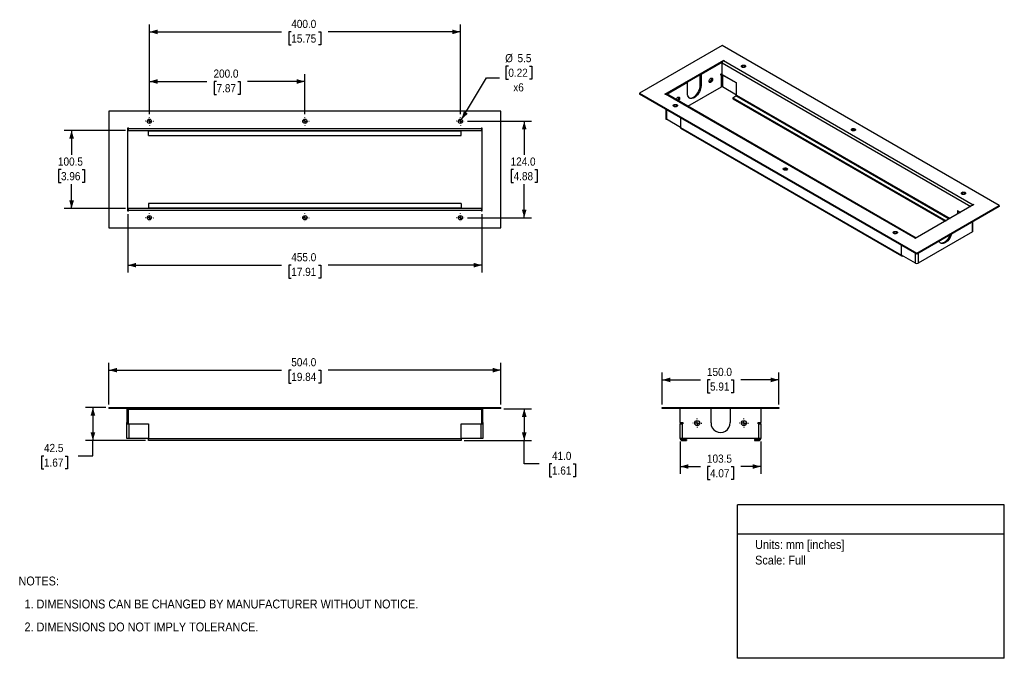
# Model space of a CAD drawing. Header units: millimetres. Extents: x 29 to 1295, y 0 to 821.
import ezdxf
from ezdxf.enums import TextEntityAlignment as Align

# ---------------------------------------------------------------- set-up
doc = ezdxf.new("R2010")
doc.units = ezdxf.units.MM
doc.header["$LTSCALE"] = 3
doc.linetypes.add('SLD-Center', pattern=[19.05, 15.24, -1.27, 1.27, -1.27])
doc.linetypes.add('SLD-Solid', pattern=[0])
doc.layers.add('CENTER', color=40, linetype='SLD-Center')
doc.layers.add('DIMENSIONS', color=140, linetype='SLD-Solid', lineweight=25)
doc.layers.add('TEXT', color=140, linetype='SLD-Solid', lineweight=25)
doc.layers.add('SLD-DEFPOINTS', color=7, linetype='Continuous', plot=False)
doc.layers.get('SLD-DEFPOINTS').off()
doc.styles.add('SLDTEXTSTYLE0', font='GOTHIC.TTF', dxfattribs={"width": 0.913})
doc.dimstyles.new('SLDDIMSTYLE0', dxfattribs={"dimtxt": 10.5, "dimasz": 10.5, "dimexe": 0, "dimexo": 0.0625, "dimgap": 2.625, "dimtad": 0, "dimtih": 1, "dimtoh": 1, "dimdec": 1, "dimrnd": 1e-09, "dimzin": 4, "dimdsep": 46, "dimtxsty": 'SLDTEXTSTYLE0', "dimsah": 1, "dimcen": 0.09, "dimadec": 0, "dimazin": 1, "dimtfac": 1, "dimtdec": 1, "dimtofl": 0, "dimtmove": 0, "dimatfit": 3, "dimfxl": 0, "dimfrac": 2, "dimtolj": 1, "dimtzin": 12, "dimarcsym": 0})
doc.dimstyles.new('SLDDIMSTYLE1', dxfattribs={"dimtxt": 10.5, "dimasz": 10.5, "dimexe": 0, "dimexo": 0.0625, "dimgap": 2.625, "dimtad": 0, "dimtih": 1, "dimtoh": 1, "dimdec": 1, "dimrnd": 1e-09, "dimzin": 12, "dimdsep": 46, "dimtxsty": 'SLDTEXTSTYLE0', "dimsah": 1, "dimcen": 0.09, "dimadec": 0, "dimazin": 3, "dimtfac": 1, "dimtdec": 1, "dimtofl": 0, "dimtmove": 0, "dimatfit": 3, "dimfxl": 0, "dimfrac": 2, "dimtolj": 1, "dimtzin": 12, "dimarcsym": 0})
doc.dimstyles.new('SLDDIMSTYLE2', dxfattribs={"dimtxt": 10.5, "dimasz": 10.5, "dimexe": 0, "dimexo": 0.0625, "dimgap": 2.625, "dimtad": 0, "dimtih": 1, "dimtoh": 1, "dimdec": 1, "dimrnd": 1e-09, "dimzin": 12, "dimdsep": 46, "dimtxsty": 'SLDTEXTSTYLE0', "dimsah": 1, "dimcen": 0, "dimadec": 0, "dimazin": 3, "dimtfac": 1, "dimtdec": 1, "dimtofl": 0, "dimtmove": 0, "dimatfit": 3, "dimfxl": 0, "dimfrac": 2, "dimtolj": 1, "dimtzin": 12, "dimarcsym": 0})

# ---------------------------------------------------------------- blocks, each defined once
blk = doc.blocks.new('SW_NOTE_0')
at = {"layer": 'TEXT', "color": 0, "insert": (0, 14.6), "char_height": 11.43, "attachment_point": 1, "style": 'SLDTEXTSTYLE0'}
blk.add_mtext('Units: mm [inches]', dxfattribs=at)
blk = doc.blocks.new('SW_NOTE_0_1')
at = {"layer": 'TEXT', "color": 0, "insert": (0, 14.6), "char_height": 11.43, "attachment_point": 1, "style": 'SLDTEXTSTYLE0'}
blk.add_mtext('Scale: Full', dxfattribs=at)
blk = doc.blocks.new('Block1')
at = {"layer": 'TEXT'}
for p, q in [((1295.4, 197.3), (952.5, 197.3)), ((952.5, 0), (952.5, 197.3)), ((1295.4, 0), (1295.4, 197.3)), ((952.5, 160.2), (1295.4, 160.2)), ((1295.4, 0), (952.5, 0))]:
    blk.add_line(p, q, dxfattribs=at)
at = {"layer": 'TEXT', "color": 140}
for name, p in [('SW_NOTE_0', (975, 137.4)), ('SW_NOTE_0_1', (975, 117.4))]:
    blk.add_blockref(name, p, dxfattribs=at)
at = {"layer": 'TEXT', "color": 140, "style": 'SLDTEXTSTYLE0', "width": 0.913, "flags": 2}
for tag, height, p in [('AUTOATTR0', 12.7, (1094.7, 170.1)), ('AUTOATTR1_0', 14.3, (972.5, 80.4)), ('AUTOATTR1_1', 14.3, (1038.2, 61.9))]:
    blk.add_attdef(tag, text='', height=height, dxfattribs=at).set_placement(p, align=Align.BOTTOM_LEFT)
blk = doc.blocks.new('SW_NOTE_0_2')
at = {"layer": 'TEXT', "color": 0, "char_height": 11.43, "attachment_point": 1, "style": 'SLDTEXTSTYLE0'}
for s, insert in [('NOTES:', (0, 14.6)), ('  1. DIMENSIONS CAN BE CHANGED BY MANUFACTURER WITHOUT NOTICE.', (0, -15)), ('  2. DIMENSIONS DO NOT IMPLY TOLERANCE.', (0, -44.5))]:
    blk.add_mtext(s, dxfattribs=dict(at, insert=insert))
blk = doc.blocks.new('_D')
at = {"layer": 'DIMENSIONS'}
for p, q in [((651.9, 321), (687.6, 321)), ((678.1, 321), (678.1, 280)), ((600.9, 280), (687.6, 280)), ((678.1, 250), (678.1, 280)), ((697.1, 250), (678.1, 250)), ((713.8, 250), (710.6, 250)), ((710.6, 250), (710.6, 233.3)), ((740.9, 250), (744.1, 250)), ((744.1, 250), (744.1, 233.3)), ((710.6, 233.3), (713.8, 233.3)), ((744.1, 233.3), (740.9, 233.3))]:
    blk.add_line(p, q, dxfattribs=at)
for points in [[(678.1, 321), (675.1, 310.5), (681.1, 310.5)], [(678.1, 280), (681.1, 290.5), (675.1, 290.5)]]:
    blk.add_solid(points, dxfattribs=at)
at = {"layer": 'DIMENSIONS', "char_height": 10.5, "attachment_point": 1, "style": 'SLDTEXTSTYLE0'}
for s, insert in [('41.0', (713.8, 265.5)), ('1.61', (713.8, 246.7))]:
    blk.add_mtext(s, dxfattribs=dict(at, insert=insert))
blk = doc.blocks.new('_D_1')
at = {"layer": 'DIMENSIONS'}
for p, q in [((140.3, 322.5), (113.9, 322.5)), ((123.5, 322.5), (123.5, 280)), ((191.3, 280), (113.9, 280)), ((123.5, 260.2), (123.5, 280)), ((60.6, 260.1), (57.4, 260.1)), ((57.4, 260.1), (57.4, 243.5)), ((87.7, 260.1), (90.9, 260.1)), ((90.9, 260.1), (90.9, 243.5)), ((104.4, 260.2), (123.5, 260.2)), ((57.4, 243.5), (60.6, 243.5)), ((90.9, 243.5), (87.7, 243.5))]:
    blk.add_line(p, q, dxfattribs=at)
for points in [[(123.5, 322.5), (120.5, 312), (126.5, 312)], [(123.5, 280), (126.5, 290.5), (120.5, 290.5)]]:
    blk.add_solid(points, dxfattribs=at)
at = {"layer": 'DIMENSIONS', "char_height": 10.5, "attachment_point": 1, "style": 'SLDTEXTSTYLE0'}
for s, insert in [('42.5', (60.6, 275.7)), ('1.67', (60.6, 256.9))]:
    blk.add_mtext(s, dxfattribs=dict(at, insert=insert))
blk = doc.blocks.new('_D_2')
at = {"layer": 'DIMENSIONS'}
for p, q in [((144.1, 326.4), (144.1, 380.1)), ((648.1, 326.4), (648.1, 380.1)), ((144.1, 370.5), (366.2, 370.5)), ((378.6, 370.5), (375.4, 370.5)), ((375.4, 370.5), (375.4, 353.8)), ((413.5, 370.5), (416.7, 370.5)), ((416.7, 370.5), (416.7, 353.8)), ((648.1, 370.5), (425.9, 370.5)), ((375.4, 353.8), (378.6, 353.8)), ((416.7, 353.8), (413.5, 353.8))]:
    blk.add_line(p, q, dxfattribs=at)
for points in [[(144.1, 370.5), (154.6, 367.5), (154.6, 373.5)], [(648.1, 370.5), (637.6, 373.5), (637.6, 367.5)]]:
    blk.add_solid(points, dxfattribs=at)
at = {"layer": 'DIMENSIONS', "char_height": 10.5, "attachment_point": 1, "style": 'SLDTEXTSTYLE0'}
for s, insert in [('504.0', (378.6, 386)), ('19.84', (378.6, 367.2))]:
    blk.add_mtext(s, dxfattribs=dict(at, insert=insert))
blk = doc.blocks.new('_D_3')
at = {"layer": 'DIMENSIONS'}
for p, q in [((878.8, 278.7), (878.8, 237)), ((982.3, 278.7), (982.3, 237)), ((878.8, 246.6), (904.6, 246.6)), ((917, 246.5), (913.8, 246.5)), ((913.8, 246.5), (913.8, 229.8)), ((944.1, 246.5), (947.3, 246.5)), ((947.3, 246.5), (947.3, 229.8)), ((982.3, 246.6), (956.5, 246.6)), ((913.8, 229.8), (917, 229.8)), ((947.3, 229.8), (944.1, 229.8))]:
    blk.add_line(p, q, dxfattribs=at)
for points in [[(878.8, 246.6), (889.3, 243.6), (889.3, 249.6)], [(982.3, 246.6), (971.8, 249.6), (971.8, 243.6)]]:
    blk.add_solid(points, dxfattribs=at)
at = {"layer": 'DIMENSIONS', "char_height": 10.5, "attachment_point": 1, "style": 'SLDTEXTSTYLE0'}
for s, insert in [('103.5', (913.1, 262)), ('4.07', (917, 243.2))]:
    blk.add_mtext(s, dxfattribs=dict(at, insert=insert))
blk = doc.blocks.new('_D_4')
at = {"layer": 'DIMENSIONS'}
for p, q in [((855.5, 326.4), (855.5, 367.6)), ((1005.5, 326.4), (1005.5, 367.6)), ((855.5, 358), (904.6, 358)), ((917, 357.9), (913.8, 357.9)), ((913.8, 357.9), (913.8, 341.3)), ((944.1, 357.9), (947.3, 357.9)), ((947.3, 357.9), (947.3, 341.3)), ((1005.5, 358), (956.5, 358)), ((913.8, 341.3), (917, 341.3)), ((947.3, 341.3), (944.1, 341.3))]:
    blk.add_line(p, q, dxfattribs=at)
for points in [[(855.5, 358), (866, 355), (866, 361)], [(1005.5, 358), (995, 361), (995, 355)]]:
    blk.add_solid(points, dxfattribs=at)
at = {"layer": 'DIMENSIONS', "char_height": 10.5, "attachment_point": 1, "style": 'SLDTEXTSTYLE0'}
for s, insert in [('150.0', (913.1, 373.5)), ('5.91', (917, 354.7))]:
    blk.add_mtext(s, dxfattribs=dict(at, insert=insert))
blk = doc.blocks.new('SW_CENTERMARKSYMBOL_0')
at = {"layer": 'CENTER', "color": 0}
for p, q in [((-5.08, 0), (-5.79, 0)), ((0, 0), (-2.54, 0)), ((0, 5.08), (0, 5.79)), ((0, 0), (0, 2.54)), ((0, 0), (0, -2.54)), ((0, 0), (2.54, 0)), ((5.08, 0), (5.79, 0)), ((0, -5.08), (0, -5.79))]:
    blk.add_line(p, q, dxfattribs=at)
blk = doc.blocks.new('SW_CENTERMARKSYMBOL_1')
at = {"layer": 'CENTER', "color": 0}
for p, q in [((-5.08, 0), (-5.79, 0)), ((0, 0), (-2.54, 0)), ((0, 5.08), (0, 5.79)), ((0, 0), (0, 2.54)), ((0, 0), (0, -2.54)), ((0, 0), (2.54, 0)), ((5.08, 0), (5.79, 0)), ((0, -5.08), (0, -5.79))]:
    blk.add_line(p, q, dxfattribs=at)
blk = doc.blocks.new('_D_5')
at = {"layer": 'DIMENSIONS'}
for p, q in [((196.1, 699.6), (196.1, 751.2)), ((396.1, 699.6), (396.1, 751.2)), ((196.1, 741.7), (270.1, 741.7)), ((282.5, 741.6), (279.3, 741.6)), ((279.3, 741.6), (279.3, 724.9)), ((309.7, 741.6), (312.9, 741.6)), ((312.9, 741.6), (312.9, 724.9)), ((396.1, 741.7), (322.1, 741.7)), ((279.3, 724.9), (282.5, 724.9)), ((312.9, 724.9), (309.7, 724.9))]:
    blk.add_line(p, q, dxfattribs=at)
for points in [[(196.1, 741.7), (206.6, 738.7), (206.6, 744.7)], [(396.1, 741.7), (385.6, 744.7), (385.6, 738.7)]]:
    blk.add_solid(points, dxfattribs=at)
at = {"layer": 'DIMENSIONS', "char_height": 10.5, "attachment_point": 1, "style": 'SLDTEXTSTYLE0'}
for s, insert in [('200.0', (278.6, 757.1)), ('7.87', (282.5, 738.3))]:
    blk.add_mtext(s, dxfattribs=dict(at, insert=insert))
blk = doc.blocks.new('_D_6')
at = {"layer": 'DIMENSIONS'}
for p, q in [((196.1, 699.6), (196.1, 815.1)), ((596.1, 699.6), (596.1, 815.1)), ((196.1, 805.5), (366.2, 805.5)), ((378.6, 805.4), (375.4, 805.4)), ((375.4, 805.4), (375.4, 788.8)), ((413.5, 805.4), (416.7, 805.4)), ((416.7, 805.4), (416.7, 788.8)), ((596.1, 805.5), (425.9, 805.5)), ((375.4, 788.8), (378.6, 788.8)), ((416.7, 788.8), (413.5, 788.8))]:
    blk.add_line(p, q, dxfattribs=at)
for points in [[(196.1, 805.5), (206.6, 802.5), (206.6, 808.5)], [(596.1, 805.5), (585.6, 808.5), (585.6, 802.5)]]:
    blk.add_solid(points, dxfattribs=at)
at = {"layer": 'DIMENSIONS', "char_height": 10.5, "attachment_point": 1, "style": 'SLDTEXTSTYLE0'}
for s, insert in [('400.0', (378.6, 821)), ('15.75', (378.6, 802.2))]:
    blk.add_mtext(s, dxfattribs=dict(at, insert=insert))
blk = doc.blocks.new('_D_7')
at = {"layer": 'DIMENSIONS'}
for p, q in [((605.2, 690.5), (687.6, 690.5)), ((678.1, 690.5), (678.1, 647.4)), ((664.5, 628.4), (661.3, 628.4)), ((661.3, 628.4), (661.3, 611.8)), ((691.7, 628.4), (694.9, 628.4)), ((694.9, 628.4), (694.9, 611.8)), ((661.3, 611.8), (664.5, 611.8)), ((678.1, 566.5), (678.1, 609.6)), ((694.9, 611.8), (691.7, 611.8)), ((605.2, 566.5), (687.6, 566.5))]:
    blk.add_line(p, q, dxfattribs=at)
for points in [[(678.1, 690.5), (675.1, 680), (681.1, 680)], [(678.1, 566.5), (681.1, 577), (675.1, 577)]]:
    blk.add_solid(points, dxfattribs=at)
at = {"layer": 'DIMENSIONS', "char_height": 10.5, "attachment_point": 1, "style": 'SLDTEXTSTYLE0'}
for s, insert in [('124.0', (660.6, 644)), ('4.88', (664.5, 625.2))]:
    blk.add_mtext(s, dxfattribs=dict(at, insert=insert))
blk = doc.blocks.new('_D_8')
at = {"layer": 'DIMENSIONS'}
for p, q in [((165.3, 678.8), (86.5, 678.8)), ((96.1, 678.8), (96.1, 647.4)), ((82.5, 628.4), (79.3, 628.4)), ((79.3, 628.4), (79.3, 611.8)), ((109.7, 628.4), (112.9, 628.4)), ((112.9, 628.4), (112.9, 611.8)), ((79.3, 611.8), (82.5, 611.8)), ((96.1, 578.3), (96.1, 609.6)), ((112.9, 611.8), (109.7, 611.8)), ((165.3, 578.3), (86.5, 578.3))]:
    blk.add_line(p, q, dxfattribs=at)
for points in [[(96.1, 678.8), (93.1, 668.3), (99.1, 668.3)], [(96.1, 578.3), (99.1, 588.8), (93.1, 588.8)]]:
    blk.add_solid(points, dxfattribs=at)
at = {"layer": 'DIMENSIONS', "char_height": 10.5, "attachment_point": 1, "style": 'SLDTEXTSTYLE0'}
for s, insert in [('100.5', (78.6, 644)), ('3.96', (82.5, 625.2))]:
    blk.add_mtext(s, dxfattribs=dict(at, insert=insert))
blk = doc.blocks.new('_D_9')
at = {"layer": 'DIMENSIONS'}
for p, q in [((168.6, 571.2), (168.6, 496)), ((623.6, 571.2), (623.6, 496)), ((168.6, 505.5), (366.2, 505.5)), ((378.6, 505.4), (375.4, 505.4)), ((375.4, 505.4), (375.4, 488.8)), ((413.5, 505.4), (416.7, 505.4)), ((416.7, 505.4), (416.7, 488.8)), ((623.6, 505.5), (425.9, 505.5)), ((375.4, 488.8), (378.6, 488.8)), ((416.7, 488.8), (413.5, 488.8))]:
    blk.add_line(p, q, dxfattribs=at)
for points in [[(168.6, 505.5), (179.1, 502.5), (179.1, 508.5)], [(623.6, 505.5), (613.1, 508.5), (613.1, 502.5)]]:
    blk.add_solid(points, dxfattribs=at)
at = {"layer": 'DIMENSIONS', "char_height": 10.5, "attachment_point": 1, "style": 'SLDTEXTSTYLE0'}
for s, insert in [('455.0', (378.6, 521)), ('17.91', (378.6, 502.2))]:
    blk.add_mtext(s, dxfattribs=dict(at, insert=insert))
blk = doc.blocks.new('_D_10')
at = {"layer": 'DIMENSIONS'}
for p, q in [((657.7, 761.5), (654.5, 761.5)), ((654.5, 761.5), (654.5, 744.8)), ((684.8, 761.5), (688, 761.5)), ((688, 761.5), (688, 744.8)), ((597.5, 692.9), (629.8, 746.3)), ((629.8, 746.3), (646.5, 746.3)), ((654.5, 744.8), (657.7, 744.8)), ((688, 744.8), (684.8, 744.8))]:
    blk.add_line(p, q, dxfattribs=at)
blk.add_solid([(597.5, 692.9), (605.5, 700.3), (600.4, 703.4)], dxfattribs=at)
at = {"layer": 'DIMENSIONS', "char_height": 10.5, "attachment_point": 1, "style": 'SLDTEXTSTYLE0'}
for s, insert in [('%%c', (653.6, 777)), ('5.5', (669.5, 777)), ('0.22', (657.7, 758.2)), ('x6', (664, 739.4))]:
    blk.add_mtext(s, dxfattribs=dict(at, insert=insert))
blk = doc.blocks.new('SW_CENTERMARKSYMBOL_2')
at = {"layer": 'CENTER', "color": 0}
for p, q in [((-5.08, 0), (-5.29, 0)), ((0, 0), (-2.54, 0)), ((0, 5.08), (0, 5.29)), ((0, 0), (0, 2.54)), ((0, 0), (0, -2.54)), ((0, 0), (2.54, 0)), ((5.08, 0), (5.29, 0)), ((0, -5.08), (0, -5.29))]:
    blk.add_line(p, q, dxfattribs=at)
blk = doc.blocks.new('SW_CENTERMARKSYMBOL_3')
at = {"layer": 'CENTER', "color": 0}
for p, q in [((-5.08, 0), (-5.29, 0)), ((0, 0), (-2.54, 0)), ((0, 5.08), (0, 5.29)), ((0, 0), (0, 2.54)), ((0, 0), (0, -2.54)), ((0, 0), (2.54, 0)), ((5.08, 0), (5.29, 0)), ((0, -5.08), (0, -5.29))]:
    blk.add_line(p, q, dxfattribs=at)
blk = doc.blocks.new('SW_CENTERMARKSYMBOL_4')
at = {"layer": 'CENTER', "color": 0}
for p, q in [((-5.08, 0), (-5.29, 0)), ((0, 0), (-2.54, 0)), ((0, 5.08), (0, 5.29)), ((0, 0), (0, 2.54)), ((0, 0), (0, -2.54)), ((0, 0), (2.54, 0)), ((5.08, 0), (5.29, 0)), ((0, -5.08), (0, -5.29))]:
    blk.add_line(p, q, dxfattribs=at)
blk = doc.blocks.new('SW_CENTERMARKSYMBOL_5')
at = {"layer": 'CENTER', "color": 0}
for p, q in [((-5.08, 0), (-5.29, 0)), ((0, 0), (-2.54, 0)), ((0, 5.08), (0, 5.29)), ((0, 0), (0, 2.54)), ((0, 0), (0, -2.54)), ((0, 0), (2.54, 0)), ((5.08, 0), (5.29, 0)), ((0, -5.08), (0, -5.29))]:
    blk.add_line(p, q, dxfattribs=at)
blk = doc.blocks.new('SW_CENTERMARKSYMBOL_6')
at = {"layer": 'CENTER', "color": 0}
for p, q in [((-5.08, 0), (-5.29, 0)), ((0, 0), (-2.54, 0)), ((0, 5.08), (0, 5.29)), ((0, 0), (0, 2.54)), ((0, 0), (0, -2.54)), ((0, 0), (2.54, 0)), ((5.08, 0), (5.29, 0)), ((0, -5.08), (0, -5.29))]:
    blk.add_line(p, q, dxfattribs=at)
blk = doc.blocks.new('SW_CENTERMARKSYMBOL_7')
at = {"layer": 'CENTER', "color": 0}
for p, q in [((-5.08, 0), (-5.29, 0)), ((0, 0), (-2.54, 0)), ((0, 5.08), (0, 5.29)), ((0, 0), (0, 2.54)), ((0, 0), (0, -2.54)), ((0, 0), (2.54, 0)), ((5.08, 0), (5.29, 0)), ((0, -5.08), (0, -5.29))]:
    blk.add_line(p, q, dxfattribs=at)

msp = doc.modelspace()

# ---------------------------------------------------------------- linework, layer by layer
for p, q in [((932.49, 787.87), (826.42, 726.64)), ((1288.87, 582.14), (932.49, 787.87)), ((858.95, 725.42), (934.61, 769.1)), ((933.02, 766.95), (861.27, 725.53)), ((905.44, 751.03), (933.02, 766.95)), ((932.66, 750.42), (932.66, 765.52)), ((932.66, 765.52), (1252.28, 581.02)), ((934.43, 768.59), (934.96, 768.89)), ((934.43, 768.59), (1255.46, 583.26)), ((934.61, 769.1), (934.96, 768.89)), ((934.61, 769.1), (934.61, 768.69)), ((904.38, 736.74), (904.38, 750.42)), ((905.44, 751.03), (905.44, 736.13)), ((931.07, 751.13), (932.66, 752.05)), ((931.07, 749.91), (931.07, 751.13)), ((931.6, 750.21), (931.07, 750.52)), ((931.6, 750.21), (931.07, 749.91)), ((931.6, 734.7), (931.6, 750.21)), ((932.66, 750.42), (951.05, 739.8)), ((951.05, 739.8), (933.02, 750.21)), ((933.02, 750.21), (933.02, 734.7)), ((861.27, 725.53), (888.12, 741.04)), ((888.12, 726.34), (888.12, 741.04)), ((888.5, 709.82), (931.6, 734.7)), ((905.44, 736.13), (904.38, 736.74)), ((951.05, 724.29), (933.02, 734.7)), ((951.05, 724.29), (951.05, 739.8)), ((826.42, 726.64), (1182.8, 520.91)), ((826.42, 726.64), (826.42, 725.42)), ((1182.8, 519.68), (826.42, 725.42)), ((859.3, 725.21), (858.95, 725.42)), ((859.3, 725.21), (859.83, 725.52)), ((1180.86, 540.2), (859.83, 725.52)), ((1181.95, 540.41), (861.08, 725.64)), ((946.45, 720.82), (950.34, 723.07)), ((1224.34, 564.89), (950.34, 723.07)), ((951.05, 724.29), (1225.76, 565.71)), ((946.45, 720.82), (946.45, 719.6)), ((946.45, 720.82), (1220.45, 562.64)), ((946.45, 719.6), (1219.39, 562.03)), ((144.07, 703.53), (144.07, 553.53)), ((648.07, 703.53), (144.07, 703.53)), ((648.07, 553.53), (648.07, 703.53)), ((860.16, 705.94), (860.16, 694.08)), ((860.89, 705.52), (860.89, 693.06)), ((878.92, 682.65), (860.89, 693.06)), ((878.92, 695.11), (878.92, 682.65)), ((168.57, 682.03), (169.07, 682.03)), ((168.57, 575.03), (168.57, 682.03)), ((169.07, 681.28), (169.07, 682.03)), ((169.07, 681.28), (623.07, 681.28)), ((169.07, 678.78), (169.07, 681.28)), ((169.07, 678.78), (623.07, 678.78)), ((195.07, 677.78), (195.07, 678.78)), ((597.07, 677.78), (195.07, 677.78)), ((195.07, 672.28), (195.07, 677.78)), ((195.07, 672.28), (597.07, 672.28)), ((597.07, 677.78), (597.07, 678.78)), ((597.07, 672.28), (597.07, 677.78)), ((623.07, 682.03), (623.57, 682.03)), ((623.07, 682.03), (623.07, 681.28)), ((623.07, 681.28), (623.07, 678.78)), ((623.57, 682.03), (623.57, 575.03)), ((878.92, 682.65), (1163.18, 518.55)), ((879.44, 681.51), (1163.7, 517.41)), ((195.07, 584.78), (195.07, 579.28)), ((597.07, 584.78), (195.07, 584.78)), ((597.07, 584.78), (597.07, 579.28)), ((1256.34, 583.36), (1180.68, 539.68)), ((1255.99, 583.57), (1255.46, 583.26)), ((1255.99, 583.57), (1256.34, 583.36)), ((1255.99, 583.57), (1255.99, 583.16)), ((169.07, 575.03), (168.57, 575.03)), ((623.07, 578.28), (169.07, 578.28)), ((169.07, 575.78), (169.07, 578.28)), ((169.07, 575.03), (169.07, 575.78)), ((623.07, 575.78), (169.07, 575.78)), ((195.07, 579.28), (597.07, 579.28)), ((195.07, 579.28), (195.07, 578.28)), ((597.07, 579.28), (597.07, 578.28)), ((623.07, 578.28), (623.07, 575.78)), ((623.07, 575.78), (623.07, 575.03)), ((623.57, 575.03), (623.07, 575.03)), ((1182.8, 520.91), (1288.87, 582.14)), ((1288.87, 580.91), (1182.8, 519.68)), ((1235.31, 575.71), (1235.31, 571.22)), ((1235.31, 575.71), (1239.19, 573.46)), ((1288.87, 582.14), (1288.87, 580.91)), ((1254.4, 548.35), (1254.4, 561.01)), ((1255.13, 549.37), (1255.13, 561.44)), ((144.07, 553.53), (648.07, 553.53)), ((1254.4, 548.35), (1184.75, 508.15)), ((1180.86, 540.2), (1180.33, 539.89)), ((1180.68, 539.68), (1180.33, 539.89)), ((1163.18, 518.55), (1163.18, 531.01)), ((1181.21, 508.15), (1181.21, 520.6)), ((1182.8, 519.68), (1182.8, 520.91)), ((1184.75, 520.81), (1184.75, 508.15)), ((1181.21, 508.15), (1163.18, 518.55)), ((1164.95, 517.53), (1164.95, 517.53)), ((1164.95, 517.53), (1164.95, 517.53)), ((144.07, 322.54), (144.07, 321.04)), ((144.07, 322.54), (648.07, 322.54)), ((648.07, 321.04), (144.07, 321.04)), ((167.07, 321.04), (167.07, 303.04)), ((168.57, 303.04), (168.57, 321.04)), ((169.07, 320.04), (169.07, 321.04)), ((623.07, 320.04), (169.07, 320.04)), ((169.07, 301.54), (169.07, 320.04)), ((623.07, 321.04), (623.07, 320.04)), ((623.07, 320.04), (623.07, 301.54)), ((623.57, 321.04), (623.57, 303.04)), ((625.07, 303.04), (625.07, 321.04)), ((648.07, 321.04), (648.07, 322.54)), ((855.54, 321.04), (855.54, 322.54)), ((855.54, 322.54), (1005.54, 322.54)), ((1005.54, 321.04), (855.54, 321.04)), ((878.79, 303.04), (878.79, 321.04)), ((918.3, 302.79), (918.3, 321.04)), ((918.3, 303.04), (918.3, 321.04)), ((942.78, 321.04), (942.78, 303.04)), ((982.29, 321.04), (982.29, 303.04)), ((1005.54, 322.54), (1005.54, 321.04)), ((167.07, 303.04), (168.57, 303.04)), ((167.07, 301.54), (167.07, 303.04)), ((167.07, 282.54), (167.07, 301.54)), ((167.07, 301.54), (169.07, 301.54)), ((168.57, 303.04), (168.57, 301.54)), ((169.07, 301.54), (195.07, 301.54)), ((169.57, 301.54), (195.07, 301.54)), ((169.57, 301.54), (169.57, 282.54)), ((195.07, 301.54), (195.07, 282.54)), ((597.07, 282.54), (597.07, 301.54)), ((597.07, 301.54), (622.57, 301.54)), ((597.07, 301.54), (623.07, 301.54)), ((622.57, 282.54), (622.57, 301.54)), ((623.07, 301.54), (625.07, 301.54)), ((623.57, 303.04), (625.07, 303.04)), ((623.57, 301.54), (623.57, 303.04)), ((625.07, 303.04), (625.07, 301.54)), ((625.07, 301.54), (625.07, 282.54)), ((878.79, 303.04), (882.04, 303.04)), ((878.79, 303.04), (878.79, 301.54)), ((878.79, 282.54), (878.79, 301.54)), ((878.79, 301.54), (878.84, 301.54)), ((878.84, 301.54), (881.29, 301.54)), ((880.29, 301.54), (880.29, 303.04)), ((881.29, 301.54), (881.29, 282.54)), ((882.04, 301.54), (881.29, 301.54)), ((882.04, 303.04), (882.04, 301.54)), ((918.3, 302.79), (918.3, 303.04)), ((979.04, 301.54), (979.04, 303.04)), ((979.04, 303.04), (982.29, 303.04)), ((979.79, 301.54), (979.04, 301.54)), ((979.79, 282.54), (979.79, 301.54)), ((979.79, 301.54), (982.24, 301.54)), ((980.79, 303.04), (980.79, 301.54)), ((982.24, 301.54), (982.29, 301.54)), ((982.29, 301.54), (982.29, 303.04)), ((982.29, 301.54), (982.29, 282.54)), ((169.57, 282.54), (167.07, 282.54)), ((195.07, 282.54), (169.57, 282.54)), ((195.07, 282.54), (597.07, 282.54)), ((195.07, 280.04), (195.07, 282.54)), ((597.07, 280.04), (195.07, 280.04)), ((622.57, 282.54), (597.07, 282.54)), ((597.07, 282.54), (597.07, 280.04)), ((625.07, 282.54), (622.57, 282.54)), ((881.29, 282.54), (878.79, 282.54)), ((979.79, 282.54), (881.29, 282.54)), ((881.29, 281.54), (881.29, 280.04)), ((886.79, 281.54), (881.29, 281.54)), ((881.29, 280.04), (886.79, 280.04)), ((886.79, 281.54), (886.79, 280.04)), ((974.29, 281.54), (974.29, 280.04)), ((974.29, 281.54), (979.79, 281.54)), ((974.29, 280.04), (979.79, 280.04)), ((982.29, 282.54), (979.79, 282.54)), ((979.79, 280.04), (979.79, 281.54))]:
    msp.add_line(p, q)
at = {"flags": 128}
for points in [[(958.12, 760.22), (957.55, 760.7), (957.32, 761.27), (957.46, 761.84), (957.95, 762.35), (958.73, 762.73), (959.69, 762.91), (960.69, 762.88), (961.62, 762.65), (962.33, 762.24), (962.74, 761.7), (962.79, 761.12), (962.47, 760.57), (961.82, 760.12), (960.94, 759.83), (959.94, 759.75), (958.95, 759.89), (958.12, 760.22)], [(905.44, 736.13), (905.33, 734.3), (904.96, 732.35), (904.32, 730.37), (903.45, 728.4), (902.37, 726.51), (901.11, 724.76), (899.71, 723.21), (898.23, 721.9), (896.69, 720.87), (895.16, 720.16), (893.68, 719.8), (892.3, 719.78), (891.05, 720.11), (889.99, 720.79), (889.15, 721.79), (888.54, 723.07), (888.2, 724.6), (888.12, 726.34)], [(890.15, 720.66), (891.24, 720.39), (892.62, 720.41), (894.1, 720.78), (895.63, 721.48), (897.16, 722.51), (898.65, 723.82), (900.05, 725.38), (901.31, 727.12), (902.39, 729.01), (903.26, 730.98), (903.9, 732.97), (904.27, 734.91), (904.38, 736.74)], [(915.69, 741.85), (915.82, 742.78), (916.18, 743.75), (916.74, 744.67), (917.43, 745.42), (918.18, 745.93), (918.92, 746.13), (919.55, 746.02), (920.01, 745.6), (920.26, 744.92), (920.26, 744.04), (920.01, 743.08), (919.55, 742.12), (918.92, 741.27), (918.18, 740.64), (917.43, 740.27), (916.74, 740.22), (916.18, 740.49), (915.82, 741.06), (915.69, 741.85)], [(870.44, 709.6), (869.87, 710.08), (869.64, 710.65), (869.78, 711.23), (870.27, 711.74), (871.05, 712.11), (872, 712.29), (873.01, 712.27), (873.94, 712.03), (874.65, 711.62), (875.06, 711.09), (875.11, 710.5), (874.79, 709.95), (874.14, 709.5), (873.26, 709.22), (872.26, 709.14), (871.27, 709.27), (870.44, 709.6)], [(873.45, 718.5), (873.75, 719.26), (874.31, 720.18), (875, 720.93), (875.76, 721.43), (876.49, 721.64), (877.12, 721.53), (877.59, 721.11), (877.83, 720.42), (877.83, 719.55), (877.59, 718.58), (877.12, 717.63), (876.49, 716.78), (876.47, 716.76)], [(169.07, 680.23), (168.62, 680.09), (168.57, 680.07)], [(623.57, 680.07), (623.53, 680.09), (623.07, 680.23)], [(1099.54, 678.58), (1098.97, 679.06), (1098.74, 679.63), (1098.88, 680.2), (1099.37, 680.71), (1100.15, 681.09), (1101.11, 681.27), (1102.12, 681.24), (1103.04, 681.01), (1103.76, 680.6), (1104.16, 680.06), (1104.21, 679.48), (1103.89, 678.93), (1103.24, 678.48), (1102.36, 678.19), (1101.36, 678.11), (1100.38, 678.25), (1099.54, 678.58)], [(1011.86, 627.96), (1011.29, 628.44), (1011.06, 629.01), (1011.2, 629.59), (1011.69, 630.1), (1012.47, 630.47), (1013.43, 630.65), (1014.43, 630.63), (1015.36, 630.39), (1016.07, 629.98), (1016.48, 629.44), (1016.53, 628.86), (1016.21, 628.31), (1015.56, 627.86), (1014.68, 627.58), (1013.68, 627.5), (1012.69, 627.63), (1011.86, 627.96)], [(1240.96, 596.94), (1240.39, 597.42), (1240.16, 597.98), (1240.3, 598.56), (1240.79, 599.07), (1241.57, 599.44), (1242.53, 599.63), (1243.54, 599.6), (1244.46, 599.37), (1245.18, 598.96), (1245.58, 598.42), (1245.63, 597.84), (1245.31, 597.29), (1244.66, 596.84), (1243.78, 596.55), (1242.78, 596.47), (1241.8, 596.61), (1240.96, 596.94)], [(168.57, 576.98), (168.62, 576.97), (169.07, 576.83)], [(623.07, 576.83), (623.53, 576.97), (623.57, 576.98)], [(1153.28, 546.32), (1152.71, 546.8), (1152.48, 547.37), (1152.62, 547.95), (1153.11, 548.45), (1153.89, 548.83), (1154.85, 549.01), (1155.86, 548.99), (1156.78, 548.75), (1157.5, 548.34), (1157.9, 547.8), (1157.95, 547.22), (1157.63, 546.67), (1156.98, 546.22), (1156.1, 545.94), (1155.1, 545.85), (1154.12, 545.99), (1153.28, 546.32)], [(1227.63, 545.56), (1227.2, 544.25), (1226.36, 542.28), (1225.3, 540.38), (1224.06, 538.61), (1222.67, 537.03), (1221.19, 535.69), (1219.66, 534.63), (1218.13, 533.88), (1216.64, 533.48), (1215.24, 533.42), (1213.98, 533.71), (1212.9, 534.35), (1212.03, 535.31), (1211.52, 536.26)], [(1212.94, 534.32), (1214.18, 534.03), (1215.58, 534.09), (1217.07, 534.5), (1218.6, 535.24), (1220.13, 536.3), (1221.61, 537.64), (1223, 539.22), (1224.24, 540.99), (1225.3, 542.89), (1226.07, 544.66)]]:
    msp.add_lwpolyline(points, dxfattribs=at)
for centre, radius in [((196.07, 690.53), 2.75), ((396.07, 690.53), 2.75), ((596.07, 690.53), 2.75), ((196.07, 566.53), 2.75), ((396.07, 566.53), 2.75), ((596.07, 566.53), 2.75), ((900.54, 302.54), 3.25), ((960.54, 302.54), 3.25)]:
    msp.add_circle(centre, radius)
for centre, radius, start, end in [((936.5, 765.35), 3.84, 122.60548, 177.39452), ((960.07, 758.2), 3.58, 44.85312, 135.14688), ((932.31, 747.17), 4.08, 84.96619, 107.56574), ((932.31, 748.85), 1.54, 62.60967, 117.39033), ((915.01, 744.9), 4.18, 282.71113, 17.29424), ((932.31, 733.33), 1.54, 62.60967, 117.39033), ((860.57, 724.5), 1.26, 65.69288, 125.61758), ((872.54, 720.45), 4.21, 313.01664, 16.53516), ((949.51, 724.36), 1.54, 302.60548, 357.39452), ((872.38, 707.59), 3.58, 44.85312, 135.14688), ((861.41, 694.21), 1.26, 185.6948, 245.62534), ((169.57, 677.78), 1, 90, 180), ((622.57, 677.78), 1, 0, 90), ((880.15, 682.52), 1.23, 173.70115, 234.98667), ((1101.49, 676.56), 3.58, 44.85312, 135.14688), ((1013.81, 625.94), 3.58, 44.85312, 135.14688), ((1242.91, 594.92), 3.58, 44.85312, 135.14688), ((1257.3, 580.29), 3.5, 121.74595, 146.04527), ((169.57, 579.28), 1, 180, 270), ((622.57, 579.28), 1, 270, 0), ((1155.23, 544.3), 3.58, 44.85312, 135.14688), ((1253.88, 549.5), 1.26, 294.37466, 354.3052), ((1181.62, 539.09), 1.35, 77.23874, 124.54267), ((1164.26, 518.38), 1.09, 170.78596, 309.20329), ((1182.98, 511.56), 3.84, 242.60967, 297.39033), ((877.79, 320.04), 1, 0, 90), ((983.29, 320.04), 1, 90, 180), ((930.54, 302.54), 12.25, 178.83062, 2.33818), ((881.29, 282.54), 2.5, 180, 270), ((881.29, 282.54), 1, 180, 270), ((979.79, 282.54), 1, 270, 0), ((979.79, 282.54), 2.5, 270, 0)]:
    msp.add_arc(centre, radius, start, end)

# ---------------------------------------------------------------- block references
at = {"layer": 'CENTER'}
for name, p in [('SW_CENTERMARKSYMBOL_7', (196.07, 690.53)), ('SW_CENTERMARKSYMBOL_4', (396.07, 690.53)), ('SW_CENTERMARKSYMBOL_6', (596.07, 690.53)), ('SW_CENTERMARKSYMBOL_2', (196.07, 566.53)), ('SW_CENTERMARKSYMBOL_5', (396.07, 566.53)), ('SW_CENTERMARKSYMBOL_3', (596.07, 566.53)), ('SW_CENTERMARKSYMBOL_1', (900.54, 302.54)), ('SW_CENTERMARKSYMBOL_0', (960.54, 302.54))]:
    msp.add_blockref(name, p, dxfattribs=at)
at = {"layer": 'SLD-DEFPOINTS'}
msp.add_blockref('Block1', (0, 0), dxfattribs=at)
at = {"layer": 'TEXT'}
msp.add_blockref('SW_NOTE_0_2', (27.78, 90.53), dxfattribs=at)

# ---------------------------------------------------------------- dimensions: what is measured, and where the dimension line sits
at = {"layer": 'DIMENSIONS'}
for base, p1, p2, angle, dimstyle, picture, middle in [((596.07, 805.53), (196.07, 695.82), (596.07, 695.82), 0, 'SLDDIMSTYLE0', '_D_6', (396.07, 805.53)), ((678.07, 566.53), (601.36, 690.53), (601.36, 566.53), 90, 'SLDDIMSTYLE0', '_D_7', (678.07, 628.53)), ((96.07, 578.28), (169.07, 678.78), (169.07, 578.28), 90, 'SLDDIMSTYLE1', '_D_8', (96.07, 628.53)), ((123.46, 280.04), (144.07, 322.54), (195.07, 280.04), 90, 'SLDDIMSTYLE1', '_D_1', (123.46, 260.22)), ((678.07, 280.04), (648.07, 321.04), (597.07, 280.04), 90, 'SLDDIMSTYLE0', '_D', (678.07, 250.04)), ((982.29, 246.55), (878.79, 282.54), (982.29, 282.54), 0, 'SLDDIMSTYLE1', '_D_3', (930.54, 246.55))]:
    dim = msp.add_linear_dim(base=base, p1=p1, p2=p2, angle=angle, dimstyle=dimstyle, dxfattribs=at)
    dim.commit()
    dim.dimension.update_dxf_attribs({"geometry": picture, "text_midpoint": middle, "dimtype": 160})
dim = msp.add_diameter_dim_2p(p1=(594.65, 688.17), p2=(597.5, 692.88), text='<>\\Px6', dimstyle='SLDDIMSTYLE2', dxfattribs=at)
dim.commit()
dim.dimension.update_dxf_attribs({"geometry": '_D_10', "text_midpoint": (671.25, 753.14), "dimtype": 163})
for base, p1, p2, picture, middle in [((396.07, 741.66), (196.07, 695.82), (396.07, 695.82), '_D_5', (296.07, 741.66)), ((623.57, 505.53), (168.57, 575.03), (623.57, 575.03), '_D_9', (396.07, 505.53)), ((648.07, 370.54), (144.07, 322.54), (648.07, 322.54), '_D_2', (396.07, 370.54)), ((1005.54, 358.03), (855.54, 322.54), (1005.54, 322.54), '_D_4', (930.54, 358.03))]:
    dim = msp.add_linear_dim(base=base, p1=p1, p2=p2, dimstyle='SLDDIMSTYLE0', dxfattribs=at)
    dim.commit()
    dim.dimension.update_dxf_attribs({"geometry": picture, "text_midpoint": middle, "dimtype": 160})

doc.saveas('drawing.dxf')
